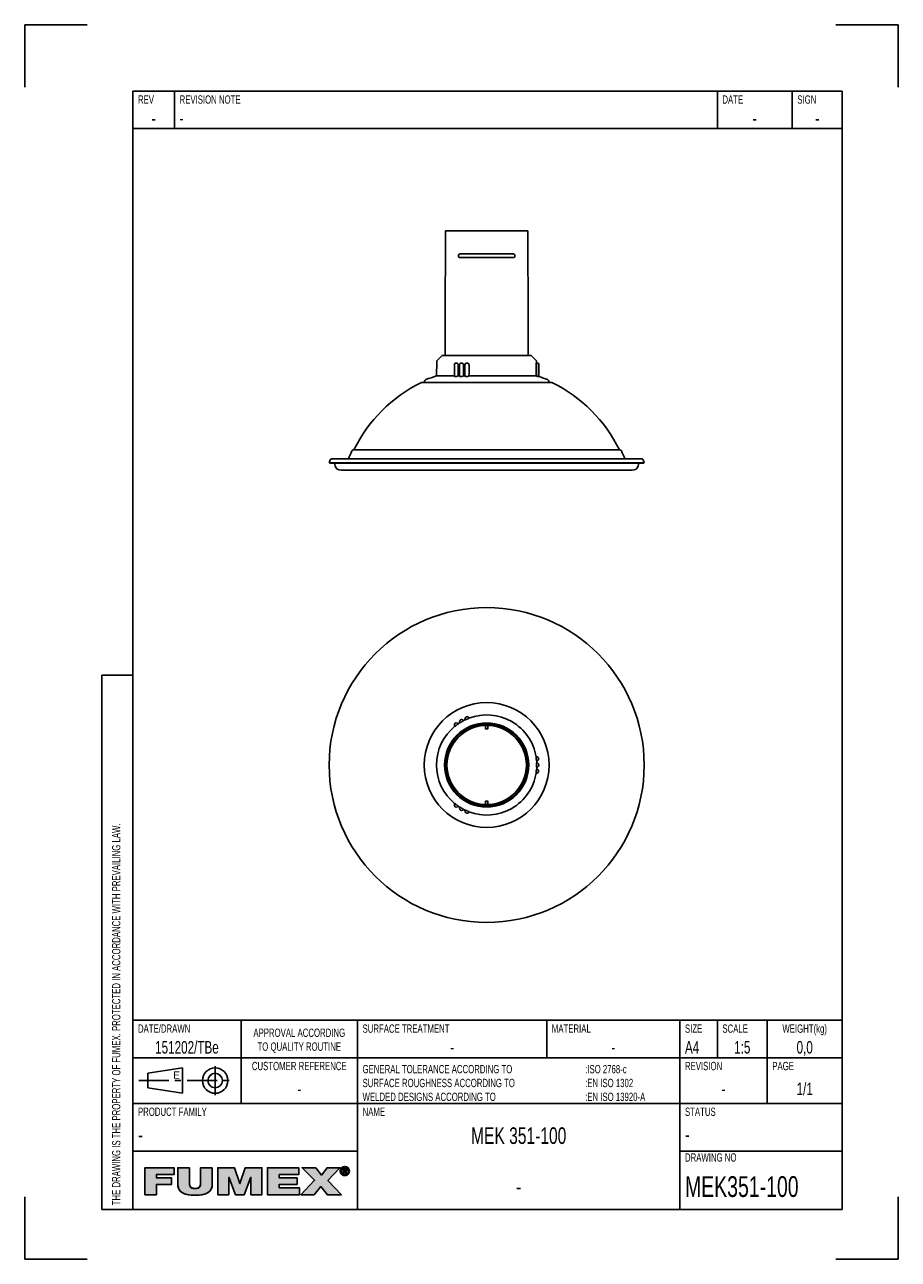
# Model space of a CAD drawing. Extents: x 0 to 210, y 0 to 297.
import ezdxf

# ---------------------------------------------------------------- set-up
doc = ezdxf.new("R2010")
doc.units = 0
doc.header["$LTSCALE"] = 19.36
doc.linetypes.add('CENTER', pattern=[0.6, 0.375, -0.075, 0.075, -0.075])
doc.layers.get('0').update_dxf_attribs({"linetype": 'CONTINUOUS'})
for name, color, linetype in [('101196_DXF_CONTINUOUS_LINE', 7, 'CONTINUOUS'), ('105-878_DXF_CONTINUOUS_LIN', 7, 'CONTINUOUS'), ('116476_DXF_CONTINUOUS_LINE', 7, 'CONTINUOUS'), ('117031_DXF_CONTINUOUS_LINE', 7, 'CONTINUOUS'), ('117041_DXF_CONTINUOUS_LINE', 7, 'CONTINUOUS'), ('MEK351-100_DXF_CONTINUOUS_', 7, 'CONTINUOUS'), ('MEK351-100_DXF_FORMAT', 7, 'CONTINUOUS')]:
    doc.layers.add(name, color=color, linetype=linetype)
doc.styles.add('TEXTSTYLE_2', font='txt', dxfattribs={"width": 0.7})
doc.styles.add('TEXTSTYLE_3', font='txt')

# ---------------------------------------------------------------- blocks, each defined once
blk = doc.blocks.new('SYMBOL_11_BL0', base_point=(53.46, 18.84))
at = {"layer": 'MEK351-100_DXF_FORMAT', "linetype": 'CONTINUOUS'}
for points in [[(31.68, 15.55), (28.88, 15.55), (28.88, 22.04), (35.91, 22.04), (35.91, 20.38), (31.68, 20.38), (31.68, 19.57), (35.31, 19.57), (35.31, 18.02), (31.68, 18.02)], [(45.09, 22.04), (45.09, 18.06), (45.05, 17.56), (44.94, 17.13), (44.76, 16.75), (44.51, 16.42), (44.19, 16.14), (43.78, 15.89), (43.27, 15.69), (42.64, 15.53), (41.87, 15.43), (40.95, 15.4), (40.03, 15.43), (39.26, 15.53), (38.63, 15.69), (38.12, 15.89), (37.71, 16.14), (37.38, 16.43), (37.13, 16.76), (36.95, 17.13), (36.84, 17.56), (36.8, 18.06), (36.8, 22.04), (39.6, 22.04), (39.6, 18.51), (39.62, 18.08), (39.67, 17.75), (39.78, 17.5), (39.95, 17.3), (40.19, 17.15), (40.52, 17.05), (40.97, 17.02), (41.4, 17.05), (41.72, 17.15), (41.96, 17.3), (42.12, 17.5), (42.22, 17.76), (42.28, 18.09), (42.29, 18.51), (42.29, 22.04)], [(49.07, 15.55), (46.42, 15.55), (46.42, 22.04), (50.41, 22.04), (51.7, 18.22), (51.73, 18.22), (53.03, 22.04), (57.01, 22.04), (57.01, 15.55), (54.37, 15.55), (54.37, 19.72), (54.34, 19.72), (52.76, 15.55), (50.67, 15.55), (49.09, 19.72), (49.07, 19.72)], [(66.03, 15.55), (58.36, 15.55), (58.36, 22.04), (65.89, 22.04), (65.89, 20.38), (61.17, 20.38), (61.17, 19.57), (65.46, 19.57), (65.46, 18.02), (61.17, 18.02), (61.17, 17.22), (66.03, 17.22)], [(69.59, 15.55), (66.38, 15.55), (69.67, 19.01), (66.68, 22.04), (69.96, 22.04), (71.34, 20.28), (72.69, 22.04), (75.79, 22.04), (72.88, 18.99), (76.12, 15.55), (72.75, 15.55), (71.2, 17.49)], [(76.31, 21.83), (76.23, 21.72), (76.16, 21.61), (76.12, 21.49), (76.09, 21.35), (76.08, 21.21), (75.87, 21.05), (75.86, 21.21), (75.87, 21.38), (75.91, 21.53), (75.97, 21.68), (76.05, 21.82), (76.36, 21.87)], [(76.09, 21.07), (76.12, 20.94), (76.16, 20.81), (76.23, 20.7), (76.31, 20.6), (76.15, 20.48), (76.05, 20.61), (75.97, 20.74), (75.91, 20.89), (75.87, 21.05), (76.08, 21.21)], [(76.46, 21.96), (76.36, 21.87), (76.05, 21.82), (76.15, 21.94), (76.57, 22.02)], [(76.69, 22.07), (76.57, 22.02), (76.15, 21.94), (76.27, 22.05), (76.82, 22.1)], [(76.95, 22.11), (76.82, 22.1), (76.27, 22.05), (76.33, 22.1), (77.43, 22.18), (77.57, 22.1), (77.64, 22.05), (77.76, 21.94), (77.85, 21.82), (77.93, 21.68), (77.99, 21.53), (78.03, 21.38), (78.04, 21.21), (78.03, 21.05), (77.99, 20.89), (77.93, 20.74), (77.86, 20.61), (77.76, 20.48), (77.64, 20.37), (77.57, 20.32), (77.43, 20.24), (77.28, 20.18), (77.12, 20.15), (76.79, 20.15), (76.63, 20.18), (76.48, 20.24), (76.4, 20.28), (76.95, 20.32), (77.09, 20.33), (77.22, 20.35), (77.34, 20.4), (77.45, 20.47), (77.55, 20.55), (77.59, 20.6), (77.67, 20.7), (77.74, 20.81), (77.78, 20.94), (77.81, 21.07), (77.82, 21.21), (77.81, 21.35), (77.78, 21.49), (77.74, 21.61), (77.67, 21.72), (77.59, 21.83), (77.55, 21.87), (77.45, 21.95), (77.34, 22.02), (77.21, 22.07), (77.09, 22.1)], [(76.95, 22.29), (77.12, 22.27), (77.28, 22.24), (77.43, 22.18), (76.33, 22.1), (76.48, 22.18), (76.63, 22.24), (76.79, 22.27)], [(76.73, 21.67), (76.54, 20.59), (76.54, 21.83), (77.01, 21.83), (77.01, 21.83), (77.12, 21.83), (77.2, 21.81), (77.27, 21.79), (77.33, 21.76), (77.37, 21.72), (77.39, 21.7), (77.4, 21.67), (77.43, 21.62), (77.44, 21.56), (77.45, 21.48), (77.44, 21.4), (77.43, 21.34), (77.4, 21.29), (77.08, 21.3), (77.12, 21.3), (77.15, 21.31), (77.18, 21.33), (77.2, 21.34), (77.22, 21.36), (77.23, 21.39), (77.24, 21.42), (77.25, 21.45), (77.25, 21.49), (77.25, 21.52), (77.24, 21.55), (77.23, 21.58), (77.22, 21.6), (77.2, 21.62), (77.17, 21.63), (77.14, 21.65), (77.11, 21.66), (77.07, 21.67), (77.02, 21.67), (76.98, 21.67), (76.85, 21.67)], [(76.95, 21.29), (76.97, 21.29), (77.03, 21.29), (77.08, 21.3), (77.4, 21.29), (76.73, 21.13), (76.73, 20.59), (76.54, 20.59), (76.73, 21.67), (76.73, 21.48), (76.73, 21.29), (76.84, 21.29)], [(77.13, 21.14), (77.48, 20.59), (77.27, 20.59), (76.94, 21.13), (76.73, 21.13), (77.4, 21.29), (77.36, 21.24), (77.32, 21.2), (77.26, 21.17), (77.2, 21.15)], [(76.35, 20.55), (76.46, 20.47), (76.26, 20.37), (76.15, 20.48), (76.31, 20.6)], [(76.57, 20.4), (76.69, 20.35), (76.4, 20.28), (76.26, 20.37), (76.46, 20.47)]]:
    blk.add_hatch(color=7, dxfattribs=at).paths.add_polyline_path(points)
at = {"layer": 'MEK351-100_DXF_FORMAT', "color": 7, "linetype": 'CONTINUOUS'}
for p, q in [((35.91, 22.04), (28.88, 22.04)), ((28.88, 22.04), (28.88, 15.55)), ((35.91, 22.04), (28.88, 22.04)), ((28.88, 22.04), (28.88, 15.55)), ((35.91, 20.38), (35.91, 22.04)), ((35.91, 20.38), (35.91, 22.04)), ((50.41, 22.04), (46.42, 22.04)), ((46.42, 22.04), (46.42, 15.55)), ((50.41, 22.04), (46.42, 22.04)), ((46.42, 22.04), (46.42, 15.55)), ((51.7, 18.22), (50.41, 22.04)), ((51.7, 18.22), (50.41, 22.04)), ((53.03, 22.04), (51.73, 18.22)), ((53.03, 22.04), (51.73, 18.22)), ((57.01, 22.04), (53.03, 22.04)), ((57.01, 22.04), (53.03, 22.04)), ((57.01, 15.55), (57.01, 22.04)), ((57.01, 15.55), (57.01, 22.04)), ((65.89, 22.04), (58.36, 22.04)), ((58.36, 22.04), (58.36, 15.55)), ((65.89, 22.04), (58.36, 22.04)), ((58.36, 22.04), (58.36, 15.55)), ((65.89, 20.38), (65.89, 22.04)), ((65.89, 20.38), (65.89, 22.04)), ((69.96, 22.04), (66.68, 22.04)), ((66.68, 22.04), (69.67, 19.01)), ((69.96, 22.04), (66.68, 22.04)), ((66.68, 22.04), (69.67, 19.01)), ((71.34, 20.28), (69.96, 22.04)), ((71.34, 20.28), (69.96, 22.04)), ((72.69, 22.04), (71.34, 20.28)), ((72.69, 22.04), (71.34, 20.28)), ((75.79, 22.04), (72.69, 22.04)), ((75.79, 22.04), (72.69, 22.04)), ((72.88, 18.99), (75.79, 22.04)), ((72.88, 18.99), (75.79, 22.04)), ((31.68, 19.57), (31.68, 20.38)), ((31.68, 20.38), (35.91, 20.38)), ((31.68, 19.57), (31.68, 20.38)), ((31.68, 20.38), (35.91, 20.38)), ((35.31, 19.57), (31.68, 19.57)), ((35.31, 19.57), (31.68, 19.57)), ((31.68, 15.55), (31.68, 18.02)), ((31.68, 18.02), (35.31, 18.02)), ((31.68, 15.55), (31.68, 18.02)), ((31.68, 18.02), (35.31, 18.02)), ((35.31, 18.02), (35.31, 19.57)), ((35.31, 18.02), (35.31, 19.57)), ((49.07, 15.55), (49.07, 19.72)), ((49.07, 19.72), (49.09, 19.72)), ((49.07, 15.55), (49.07, 19.72)), ((49.07, 19.72), (49.09, 19.72)), ((49.09, 19.72), (50.67, 15.55)), ((49.09, 19.72), (50.67, 15.55)), ((51.73, 18.22), (51.7, 18.22)), ((51.73, 18.22), (51.7, 18.22)), ((52.76, 15.55), (54.34, 19.72)), ((52.76, 15.55), (54.34, 19.72)), ((54.34, 19.72), (54.37, 19.72)), ((54.34, 19.72), (54.37, 19.72)), ((54.37, 19.72), (54.37, 15.55)), ((54.37, 19.72), (54.37, 15.55)), ((61.17, 19.57), (61.17, 20.38)), ((61.17, 20.38), (65.89, 20.38)), ((61.17, 19.57), (61.17, 20.38)), ((61.17, 20.38), (65.89, 20.38)), ((65.46, 19.57), (61.17, 19.57)), ((65.46, 19.57), (61.17, 19.57)), ((61.17, 17.22), (61.17, 18.02)), ((61.17, 18.02), (65.46, 18.02)), ((61.17, 17.22), (61.17, 18.02)), ((61.17, 18.02), (65.46, 18.02)), ((65.46, 18.02), (65.46, 19.57)), ((65.46, 18.02), (65.46, 19.57)), ((69.67, 19.01), (66.38, 15.55)), ((69.67, 19.01), (66.38, 15.55)), ((76.12, 15.55), (72.88, 18.99)), ((76.12, 15.55), (72.88, 18.99)), ((28.88, 15.55), (31.68, 15.55)), ((28.88, 15.55), (31.68, 15.55)), ((46.42, 15.55), (49.07, 15.55)), ((46.42, 15.55), (49.07, 15.55)), ((50.67, 15.55), (52.76, 15.55)), ((50.67, 15.55), (52.76, 15.55)), ((54.37, 15.55), (57.01, 15.55)), ((54.37, 15.55), (57.01, 15.55)), ((58.36, 15.55), (66.03, 15.55)), ((58.36, 15.55), (66.03, 15.55)), ((66.03, 17.22), (61.17, 17.22)), ((66.03, 17.22), (61.17, 17.22)), ((66.03, 15.55), (66.03, 17.22)), ((66.03, 15.55), (66.03, 17.22)), ((66.38, 15.55), (69.59, 15.55)), ((66.38, 15.55), (69.59, 15.55)), ((69.59, 15.55), (71.2, 17.49)), ((69.59, 15.55), (71.2, 17.49)), ((71.2, 17.49), (72.75, 15.55)), ((71.2, 17.49), (72.75, 15.55)), ((72.75, 15.55), (76.12, 15.55)), ((72.75, 15.55), (76.12, 15.55))]:
    blk.add_line(p, q, dxfattribs=at)
for points in [[(31.68, 15.55), (28.88, 15.55), (28.88, 22.04), (35.91, 22.04), (35.91, 20.38), (31.68, 20.38), (31.68, 19.57), (35.31, 19.57), (35.31, 18.02), (31.68, 18.02), (31.68, 15.55)], [(45.09, 22.04), (45.09, 18.06), (45.05, 17.56), (44.94, 17.13), (44.76, 16.75), (44.51, 16.42), (44.19, 16.14), (43.78, 15.89), (43.27, 15.69), (42.64, 15.53), (41.87, 15.43), (40.95, 15.4), (40.03, 15.43), (39.26, 15.53), (38.63, 15.69), (38.12, 15.89), (37.71, 16.14), (37.38, 16.43), (37.13, 16.76), (36.95, 17.13), (36.84, 17.56), (36.8, 18.06), (36.8, 22.04), (39.6, 22.04), (39.6, 18.51), (39.62, 18.08), (39.67, 17.75), (39.78, 17.5), (39.95, 17.3), (40.19, 17.15), (40.52, 17.05), (40.97, 17.02), (41.4, 17.05), (41.72, 17.15), (41.96, 17.3), (42.12, 17.5), (42.22, 17.76), (42.28, 18.09), (42.29, 18.51), (42.29, 22.04), (45.09, 22.04)], [(49.07, 15.55), (46.42, 15.55), (46.42, 22.04), (50.41, 22.04), (51.7, 18.22), (51.73, 18.22), (53.03, 22.04), (57.01, 22.04), (57.01, 15.55), (54.37, 15.55), (54.37, 19.72), (54.34, 19.72), (52.76, 15.55), (50.67, 15.55), (49.09, 19.72), (49.07, 19.72), (49.07, 15.55)], [(66.03, 15.55), (58.36, 15.55), (58.36, 22.04), (65.89, 22.04), (65.89, 20.38), (61.17, 20.38), (61.17, 19.57), (65.46, 19.57), (65.46, 18.02), (61.17, 18.02), (61.17, 17.22), (66.03, 17.22), (66.03, 15.55)], [(69.59, 15.55), (66.38, 15.55), (69.67, 19.01), (66.68, 22.04), (69.96, 22.04), (71.34, 20.28), (72.69, 22.04), (75.79, 22.04), (72.88, 18.99), (76.12, 15.55), (72.75, 15.55), (71.2, 17.49), (69.59, 15.55)], [(76.31, 21.83), (76.23, 21.72), (76.16, 21.61), (76.12, 21.49), (76.09, 21.35), (76.08, 21.21), (75.87, 21.05), (75.86, 21.21), (75.87, 21.38), (75.91, 21.53), (75.97, 21.68), (76.05, 21.82), (76.36, 21.87), (76.31, 21.83)], [(76.09, 21.07), (76.12, 20.94), (76.16, 20.81), (76.23, 20.7), (76.31, 20.6), (76.15, 20.48), (76.05, 20.61), (75.97, 20.74), (75.91, 20.89), (75.87, 21.05), (76.08, 21.21), (76.09, 21.07)], [(76.46, 21.96), (76.36, 21.87), (76.05, 21.82), (76.15, 21.94), (76.57, 22.02), (76.46, 21.96)], [(76.69, 22.07), (76.57, 22.02), (76.15, 21.94), (76.27, 22.05), (76.82, 22.1), (76.69, 22.07)], [(76.95, 22.11), (76.82, 22.1), (76.27, 22.05), (76.33, 22.1), (77.43, 22.18), (77.57, 22.1), (77.64, 22.05), (77.76, 21.94), (77.85, 21.82), (77.93, 21.68), (77.99, 21.53), (78.03, 21.38), (78.04, 21.21), (78.03, 21.05), (77.99, 20.89), (77.93, 20.74), (77.86, 20.61), (77.76, 20.48), (77.64, 20.37), (77.57, 20.32), (77.43, 20.24), (77.28, 20.18), (77.12, 20.15), (76.79, 20.15), (76.63, 20.18), (76.48, 20.24), (76.4, 20.28), (76.95, 20.32), (77.09, 20.33), (77.22, 20.35), (77.34, 20.4), (77.45, 20.47), (77.55, 20.55), (77.59, 20.6), (77.67, 20.7), (77.74, 20.81), (77.78, 20.94), (77.81, 21.07), (77.82, 21.21), (77.81, 21.35), (77.78, 21.49), (77.74, 21.61), (77.67, 21.72), (77.59, 21.83), (77.55, 21.87), (77.45, 21.95), (77.34, 22.02), (77.21, 22.07), (77.09, 22.1), (76.95, 22.11)], [(76.95, 22.29), (77.12, 22.27), (77.28, 22.24), (77.43, 22.18), (76.33, 22.1), (76.48, 22.18), (76.63, 22.24), (76.79, 22.27), (76.95, 22.29)], [(76.73, 21.67), (76.54, 20.59), (76.54, 21.83), (77.01, 21.83), (77.01, 21.83), (77.12, 21.83), (77.2, 21.81), (77.27, 21.79), (77.33, 21.76), (77.37, 21.72), (77.39, 21.7), (77.4, 21.67), (77.43, 21.62), (77.44, 21.56), (77.45, 21.48), (77.44, 21.4), (77.43, 21.34), (77.4, 21.29), (77.08, 21.3), (77.12, 21.3), (77.15, 21.31), (77.18, 21.33), (77.2, 21.34), (77.22, 21.36), (77.23, 21.39), (77.24, 21.42), (77.25, 21.45), (77.25, 21.49), (77.25, 21.52), (77.24, 21.55), (77.23, 21.58), (77.22, 21.6), (77.2, 21.62), (77.17, 21.63), (77.14, 21.65), (77.11, 21.66), (77.07, 21.67), (77.02, 21.67), (76.98, 21.67), (76.85, 21.67), (76.73, 21.67)], [(76.95, 21.29), (76.97, 21.29), (77.03, 21.29), (77.08, 21.3), (77.4, 21.29), (76.73, 21.13), (76.73, 20.59), (76.54, 20.59), (76.73, 21.67), (76.73, 21.48), (76.73, 21.29), (76.84, 21.29), (76.95, 21.29)], [(77.13, 21.14), (77.48, 20.59), (77.27, 20.59), (76.94, 21.13), (76.73, 21.13), (77.4, 21.29), (77.36, 21.24), (77.32, 21.2), (77.26, 21.17), (77.2, 21.15), (77.13, 21.14)], [(76.35, 20.55), (76.46, 20.47), (76.26, 20.37), (76.15, 20.48), (76.31, 20.6), (76.35, 20.55)], [(76.57, 20.4), (76.69, 20.35), (76.4, 20.28), (76.26, 20.37), (76.46, 20.47), (76.57, 20.4)]]:
    blk.add_lwpolyline(points, dxfattribs=at)
for points, knots in [([(45.09, 22.04), (45.09, 22.04), (42.29, 22.04), (42.29, 22.04), (42.29, 22.04), (42.29, 18.51), (42.29, 18.51), (42.29, 17.84), (42.29, 17.02), (40.97, 17.02), (39.6, 17.02), (39.6, 17.84), (39.6, 18.51), (39.6, 18.51), (39.6, 22.04), (39.6, 22.04), (39.6, 22.04), (36.8, 22.04), (36.8, 22.04), (36.8, 22.04), (36.8, 18.06), (36.8, 18.06), (36.8, 16.26), (38.18, 15.4), (40.95, 15.4), (43.73, 15.4), (45.09, 16.26), (45.09, 18.06), (45.09, 18.06), (45.09, 22.04), (45.09, 22.04)], [0, 0, 0, 0, 1, 1, 1, 2, 2, 2, 3, 3, 3, 4, 4, 4, 5, 5, 5, 6, 6, 6, 7, 7, 7, 8, 8, 8, 9, 9, 9, 10, 10, 10, 10]), ([(45.09, 22.04), (45.09, 22.04), (42.29, 22.04), (42.29, 22.04), (42.29, 22.04), (42.29, 18.51), (42.29, 18.51), (42.29, 17.84), (42.29, 17.02), (40.97, 17.02), (39.6, 17.02), (39.6, 17.84), (39.6, 18.51), (39.6, 18.51), (39.6, 22.04), (39.6, 22.04), (39.6, 22.04), (36.8, 22.04), (36.8, 22.04), (36.8, 22.04), (36.8, 18.06), (36.8, 18.06), (36.8, 16.26), (38.18, 15.4), (40.95, 15.4), (43.73, 15.4), (45.09, 16.26), (45.09, 18.06), (45.09, 18.06), (45.09, 22.04), (45.09, 22.04)], [0, 0, 0, 0, 1, 1, 1, 2, 2, 2, 3, 3, 3, 4, 4, 4, 5, 5, 5, 6, 6, 6, 7, 7, 7, 8, 8, 8, 9, 9, 9, 10, 10, 10, 10]), ([(76.95, 20.14), (77.54, 20.14), (78.04, 20.59), (78.04, 21.21), (78.04, 21.83), (77.54, 22.29), (76.95, 22.29), (76.36, 22.29), (75.86, 21.83), (75.86, 21.21), (75.86, 20.59), (76.36, 20.14), (76.95, 20.14)], [0, 0, 0, 0, 1, 1, 1, 2, 2, 2, 3, 3, 3, 4, 4, 4, 4]), ([(76.95, 20.14), (77.54, 20.14), (78.04, 20.59), (78.04, 21.21), (78.04, 21.83), (77.54, 22.29), (76.95, 22.29), (76.36, 22.29), (75.86, 21.83), (75.86, 21.21), (75.86, 20.59), (76.36, 20.14), (76.95, 20.14)], [0, 0, 0, 0, 1, 1, 1, 2, 2, 2, 3, 3, 3, 4, 4, 4, 4]), ([(76.08, 21.21), (76.08, 21.72), (76.46, 22.11), (76.95, 22.11), (77.44, 22.11), (77.82, 21.72), (77.82, 21.21), (77.82, 20.7), (77.44, 20.32), (76.95, 20.32), (76.46, 20.32), (76.08, 20.7), (76.08, 21.21)], [0, 0, 0, 0, 1, 1, 1, 2, 2, 2, 3, 3, 3, 4, 4, 4, 4]), ([(76.08, 21.21), (76.08, 21.72), (76.46, 22.11), (76.95, 22.11), (77.44, 22.11), (77.82, 21.72), (77.82, 21.21), (77.82, 20.7), (77.44, 20.32), (76.95, 20.32), (76.46, 20.32), (76.08, 20.7), (76.08, 21.21)], [0, 0, 0, 0, 1, 1, 1, 2, 2, 2, 3, 3, 3, 4, 4, 4, 4]), ([(76.73, 21.13), (76.73, 21.13), (76.94, 21.13), (76.94, 21.13), (76.94, 21.13), (77.27, 20.59), (77.27, 20.59), (77.27, 20.59), (77.48, 20.59), (77.48, 20.59), (77.48, 20.59), (77.13, 21.14), (77.13, 21.14), (77.31, 21.16), (77.45, 21.26), (77.45, 21.48), (77.45, 21.72), (77.3, 21.83), (77.01, 21.83), (77.01, 21.83), (76.54, 21.83), (76.54, 21.83), (76.54, 21.83), (76.54, 20.59), (76.54, 20.59), (76.54, 20.59), (76.73, 20.59), (76.73, 20.59), (76.73, 20.59), (76.73, 21.13), (76.73, 21.13)], [0, 0, 0, 0, 1, 1, 1, 2, 2, 2, 3, 3, 3, 4, 4, 4, 5, 5, 5, 6, 6, 6, 7, 7, 7, 8, 8, 8, 9, 9, 9, 10, 10, 10, 10]), ([(76.73, 21.13), (76.73, 21.13), (76.94, 21.13), (76.94, 21.13), (76.94, 21.13), (77.27, 20.59), (77.27, 20.59), (77.27, 20.59), (77.48, 20.59), (77.48, 20.59), (77.48, 20.59), (77.13, 21.14), (77.13, 21.14), (77.31, 21.16), (77.45, 21.26), (77.45, 21.48), (77.45, 21.72), (77.3, 21.83), (77.01, 21.83), (77.01, 21.83), (76.54, 21.83), (76.54, 21.83), (76.54, 21.83), (76.54, 20.59), (76.54, 20.59), (76.54, 20.59), (76.73, 20.59), (76.73, 20.59), (76.73, 20.59), (76.73, 21.13), (76.73, 21.13)], [0, 0, 0, 0, 1, 1, 1, 2, 2, 2, 3, 3, 3, 4, 4, 4, 5, 5, 5, 6, 6, 6, 7, 7, 7, 8, 8, 8, 9, 9, 9, 10, 10, 10, 10]), ([(76.73, 21.29), (76.73, 21.29), (76.73, 21.67), (76.73, 21.67), (76.73, 21.67), (76.98, 21.67), (76.98, 21.67), (77.11, 21.67), (77.25, 21.64), (77.25, 21.49), (77.25, 21.3), (77.11, 21.29), (76.95, 21.29), (76.95, 21.29), (76.73, 21.29), (76.73, 21.29)], [0, 0, 0, 0, 1, 1, 1, 2, 2, 2, 3, 3, 3, 4, 4, 4, 5, 5, 5, 5]), ([(76.73, 21.29), (76.73, 21.29), (76.73, 21.67), (76.73, 21.67), (76.73, 21.67), (76.98, 21.67), (76.98, 21.67), (77.11, 21.67), (77.25, 21.64), (77.25, 21.49), (77.25, 21.3), (77.11, 21.29), (76.95, 21.29), (76.95, 21.29), (76.73, 21.29), (76.73, 21.29)], [0, 0, 0, 0, 1, 1, 1, 2, 2, 2, 3, 3, 3, 4, 4, 4, 5, 5, 5, 5])]:
    blk.add_open_spline(points, degree=3, knots=knots, dxfattribs=at)
for points in [[(76.95, 20.32), (76.4, 20.28), (76.82, 20.33), (76.69, 20.35)], [(76.95, 20.14), (76.79, 20.15), (77.12, 20.15)]]:
    blk.add_solid(points, dxfattribs=at)
blk = doc.blocks.new('SYMBOL_0_BL1', base_point=(39, 43))
at = {"layer": 'MEK351-100_DXF_CONTINUOUS_', "color": 7, "linetype": 'CONTINUOUS'}
for p, q in [((29.59375, 44.75), (37.90625, 46.0625)), ((29.59375, 41.25), (29.59375, 44.75)), ((37.90625, 46.0625), (37.90625, 39.9375)), ((37.90625, 39.9375), (29.59375, 41.25))]:
    blk.add_line(p, q, dxfattribs=at)
at = {"layer": 'MEK351-100_DXF_CONTINUOUS_', "color": 7, "linetype": 'CENTER'}
for p, q in [((45.78125, 46.5), (45.78125, 39.5)), ((27.40625, 43), (50.59375, 43))]:
    blk.add_line(p, q, dxfattribs=at)
at = {"layer": 'MEK351-100_DXF_CONTINUOUS_', "color": 7, "linetype": 'CONTINUOUS'}
for radius in [3.0625, 1.75]:
    blk.add_circle((45.78125, 43), radius, dxfattribs=at)

msp = doc.modelspace()

# ---------------------------------------------------------------- linework, layer by layer
at = {"layer": '101196_DXF_CONTINUOUS_LINE', "color": 7, "linetype": 'CONTINUOUS'}
for p, q in [((110.73, 128.91), (110.73, 128.96)), ((110.73, 127.71), (110.73, 128.45)), ((111.37, 128.91), (111.37, 128.96)), ((111.37, 127.71), (111.37, 128.45)), ((111.27, 127.61), (110.83, 127.61)), ((110.73, 110.11), (110.73, 109.38)), ((110.83, 110.21), (111.27, 110.21)), ((111.37, 110.11), (111.37, 109.38)), ((110.73, 108.92), (110.73, 108.87)), ((111.37, 108.92), (111.37, 108.87))]:
    msp.add_line(p, q, dxfattribs=at)
for centre, start, end in [((110.83, 127.71), 180, 270), ((111.27, 127.71), 270, 360), ((110.83, 110.11), 90, 180), ((111.27, 110.11), 0, 90)]:
    msp.add_arc(centre, 0.1, start, end, dxfattribs=at)
at = {"layer": '105-878_DXF_CONTINUOUS_LIN', "color": 7, "linetype": 'CONTINUOUS'}
for p, q in [((101.15, 236.64), (101.15, 247.41)), ((120.95, 247.41), (101.15, 247.41)), ((120.95, 236.64), (120.95, 247.41)), ((117.4, 241.86), (104.7, 241.86)), ((117.4, 240.96), (104.7, 240.96)), ((101.05, 217.41), (101.05, 235.35)), ((121.05, 217.41), (121.05, 235.35))]:
    msp.add_line(p, q, dxfattribs=at)
for radius in [10, 9.9, 9.54]:
    msp.add_circle((111.05, 118.91), radius, dxfattribs=at)
for centre, radius, start, end in [((104.7, 241.41), 0.45, 90, 270), ((117.4, 241.41), 0.45, 270, 90), ((109.05, 235.35), 8, 171.1503, 180), ((100.75, 236.64), 0.4, 351.1503, 360), ((121.35, 236.64), 0.4, 180, 188.8497), ((113.05, 235.35), 8, 360, 8.8497)]:
    msp.add_arc(centre, radius, start, end, dxfattribs=at)
at = {"layer": '116476_DXF_CONTINUOUS_LINE', "color": 7, "linetype": 'CONTINUOUS'}
for p, q in [((95.4, 210.91), (126.7, 210.91)), ((143.1, 194.69), (79.01, 194.69)), ((73.2, 191.59), (73.34, 192.1)), ((73.2, 191.59), (73.47, 191.51)), ((148.91, 191.59), (73.2, 191.59)), ((148.64, 191.51), (73.47, 191.51)), ((73.96, 192.59), (148.14, 192.59)), ((74.46, 191.51), (74.62, 190.9)), ((147.65, 191.51), (147.48, 190.9)), ((148.91, 191.59), (148.64, 191.51)), ((148.91, 191.59), (148.77, 192.1)), ((76.05, 189.81), (146.05, 189.81))]:
    msp.add_line(p, q, dxfattribs=at)
msp.add_circle((111.05, 118.91), 37.86, dxfattribs=at)
for centre, radius, start, end in [((111.05, 178.98), 35.6, 116.3775, 153.7228), ((95.4, 210.53), 0.38, 90, 116.3775), ((126.7, 210.53), 0.38, 63.6225, 90), ((111.05, 178.98), 35.6, 26.2772, 63.6225), ((111.05, 178.98), 35.9, 154.4408, 157.7301), ((79.01, 194.31), 0.38, 90, 154.4408), ((79.04, 194.79), 0.1, 270, 333.7228), ((143.06, 194.79), 0.1, 206.2772, 270), ((143.1, 194.31), 0.38, 25.5592, 90), ((111.05, 178.98), 35.9, 22.2699, 25.5592), ((73.96, 191.94), 0.65, 90, 165), ((76.05, 191.29), 1.48, 195, 270), ((146.05, 191.29), 1.48, 270, 345), ((148.14, 191.94), 0.65, 15, 90)]:
    msp.add_arc(centre, radius, start, end, dxfattribs=at)
at = {"layer": '117031_DXF_CONTINUOUS_LINE', "color": 7, "linetype": 'CONTINUOUS'}
for p, q in [((99.17, 216.24), (100.3, 217.38)), ((100.37, 217.41), (121.73, 217.41)), ((122.94, 216.24), (121.8, 217.38)), ((98.99, 212.51), (99.05, 215.97)), ((103.29, 212.41), (103.29, 215.13)), ((103.81, 215.61), (103.77, 215.61)), ((104.52, 212.43), (104.52, 215.13)), ((105.04, 215.61), (105, 215.61)), ((105.84, 212.45), (105.84, 215.13)), ((106.36, 215.61), (106.32, 215.61)), ((122.91, 215.13), (122.95, 212.51)), ((122.97, 215.61), (123.01, 215.61)), ((123.05, 215.61), (123.01, 215.61)), ((123.06, 215.61), (123.06, 215.97)), ((123.06, 215.61), (123.1, 215.61)), ((123.14, 215.61), (123.1, 215.61)), ((123.53, 212.35), (123.53, 215.13)), ((123.62, 212.35), (123.62, 215.13)), ((96.06, 210.91), (96.06, 211.07)), ((98.99, 212.51), (103.29, 212.51)), ((104.2, 212.51), (104.52, 212.51)), ((105.46, 212.51), (105.84, 212.51)), ((106.8, 212.51), (122.95, 212.51)), ((123.53, 212.38), (123.55, 212.37)), ((123.55, 212.37), (123.62, 212.35)), ((126.05, 210.91), (126.04, 211.07))]:
    msp.add_line(p, q, dxfattribs=at)
for radius in [15, 10.1]:
    msp.add_circle((111.05, 118.91), radius, dxfattribs=at)
for centre, radius, start, end in [((100.37, 217.31), 0.1, 90, 135), ((121.73, 217.31), 0.1, 45, 90), ((99.45, 215.96), 0.4, 135, 179), ((103.77, 215.13), 0.48, 90, 180), ((103.81, 215.13), 0.48, 81.6227, 90), ((105, 215.13), 0.48, 90, 180), ((105.04, 215.13), 0.48, 79.3827, 90), ((106.32, 215.13), 0.48, 90, 180), ((106.36, 215.13), 0.48, 75.6128, 90), ((122.66, 215.96), 0.4, 1, 45), ((123.05, 215.13), 0.48, 0, 90), ((123.04, 215.61), 0.0181, 0.5076, 0.9791), ((123.14, 215.13), 0.48, 0, 90), ((96.66, 211.05), 0.6, 111.2089, 178), ((113.81, 166.86), 48, 107.9836, 111.2089), ((108.3, 166.86), 48, 68.7911, 71.3878), ((125.44, 211.05), 0.6, 2, 68.7911), ((111.05, 118.91), 12.06, 9.3744, 110.6256), ((111.05, 118.91), 12.06, 129.3744, 230.6256), ((103.79, 128.55), 0.5, 30.5811, 223.4178), ((111.05, 118.91), 12.06, 122.375, 124.6244), ((105.02, 129.36), 0.5, 23.5817, 216.4183), ((111.05, 118.91), 12.06, 115.3756, 117.625), ((106.34, 130.02), 0.5, 16.5822, 209.4189), ((123.03, 120.38), 0.5, 270.5811, 103.4178), ((123.12, 118.91), 0.5, 263.5817, 96.4183), ((111.05, 118.91), 12.06, 2.375, 4.6244), ((111.05, 118.91), 12.06, 249.3744, 350.6256), ((123.03, 117.44), 0.5, 256.5822, 89.4189), ((111.05, 118.91), 12.06, 355.3756, 357.625), ((103.79, 109.28), 0.5, 136.5822, 329.4189), ((111.05, 118.91), 12.06, 235.3756, 237.625), ((105.02, 108.47), 0.5, 143.5817, 336.4183), ((111.05, 118.91), 12.06, 242.375, 244.6244), ((106.34, 107.81), 0.5, 150.5811, 343.4178)]:
    msp.add_arc(centre, radius, start, end, dxfattribs=at)
for points, knots in [([(104.22, 215.13), (104.22, 215.24), (104.18, 215.41), (104.02, 215.56), (103.93, 215.59), (103.88, 215.6)], [0, 0, 0, 0, 0.529668, 0.773364, 1, 1, 1, 1]), ([(105.48, 215.13), (105.48, 215.24), (105.43, 215.4), (105.27, 215.55), (105.18, 215.59), (105.13, 215.6)], [0, 0, 0, 0, 0.517122, 0.763978, 1, 1, 1, 1]), ([(106.82, 215.13), (106.82, 215.23), (106.76, 215.44), (106.57, 215.57), (106.48, 215.59)], [0, 0, 0, 0, 0.511575, 1, 1, 1, 1]), ([(122.96, 215.6), (122.96, 215.6), (122.95, 215.58), (122.93, 215.53), (122.92, 215.43), (122.91, 215.29), (122.91, 215.18), (122.91, 215.13)], [0, 0, 0, 0, 0.041799, 0.112009, 0.334663, 0.643882, 1, 1, 1, 1]), ([(104.2, 212.51), (104.16, 212.49), (104.08, 212.46), (103.95, 212.42), (103.8, 212.38), (103.65, 212.36), (103.51, 212.35), (103.41, 212.35), (103.35, 212.36), (103.31, 212.38), (103.29, 212.4), (103.29, 212.41)], [0, 0, 0, 0, 0.123447, 0.273636, 0.439139, 0.605449, 0.756051, 0.875607, 0.920525, 0.955144, 1, 1, 1, 1]), ([(105.46, 212.51), (105.43, 212.49), (105.35, 212.46), (105.22, 212.41), (105.07, 212.38), (104.91, 212.35), (104.76, 212.35), (104.65, 212.35), (104.58, 212.37), (104.54, 212.39), (104.52, 212.41), (104.52, 212.43)], [0, 0, 0, 0, 0.111779, 0.255081, 0.418724, 0.587234, 0.74234, 0.866915, 0.914221, 0.951049, 1, 1, 1, 1]), ([(106.8, 212.51), (106.78, 212.49), (106.71, 212.45), (106.58, 212.41), (106.42, 212.37), (106.25, 212.35), (106.1, 212.35), (105.98, 212.36), (105.91, 212.38), (105.86, 212.4), (105.84, 212.43), (105.84, 212.45)], [0, 0, 0, 0, 0.0997, 0.235465, 0.396915, 0.567739, 0.727788, 0.857945, 0.907877, 0.947093, 1, 1, 1, 1]), ([(123.53, 212.35), (123.53, 212.35), (123.52, 212.35), (123.51, 212.35), (123.5, 212.35), (123.47, 212.36), (123.42, 212.37), (123.34, 212.39), (123.26, 212.42), (123.12, 212.46), (123.02, 212.49), (122.95, 212.51)], [0, 0, 0, 0, 0.005407, 0.020564, 0.045877, 0.081048, 0.17894, 0.308579, 0.463005, 0.634709, 1, 1, 1, 1]), ([(103.43, 128.2), (103.43, 128.2), (103.43, 128.21), (103.44, 128.21), (103.45, 128.22), (103.47, 128.23), (103.5, 128.26), (103.55, 128.29), (103.61, 128.34), (103.7, 128.41), (103.83, 128.51), (103.95, 128.6), (104.04, 128.67), (104.1, 128.71), (104.15, 128.75), (104.19, 128.77), (104.21, 128.79), (104.22, 128.79), (104.22, 128.8), (104.22, 128.8), (104.22, 128.8)], [0, 0, 0, 0, 0.00263, 0.010001, 0.022113, 0.038852, 0.085506, 0.148099, 0.224112, 0.310475, 0.499992, 0.689522, 0.775901, 0.851922, 0.91451, 0.961155, 0.977892, 0.990001, 0.997371, 1, 1, 1, 1]), ([(104.62, 129.06), (104.62, 129.06), (104.62, 129.07), (104.63, 129.07), (104.64, 129.07), (104.66, 129.09), (104.7, 129.11), (104.75, 129.14), (104.81, 129.18), (104.91, 129.24), (105.05, 129.31), (105.18, 129.39), (105.28, 129.45), (105.35, 129.48), (105.4, 129.51), (105.44, 129.54), (105.46, 129.55), (105.47, 129.55), (105.48, 129.56), (105.48, 129.56), (105.48, 129.56)], [0, 0, 0, 0, 0.00263, 0.010002, 0.022114, 0.038854, 0.08551, 0.148105, 0.22412, 0.310483, 0.499999, 0.689515, 0.775879, 0.851894, 0.91449, 0.961145, 0.977886, 0.989998, 0.99737, 1, 1, 1, 1]), ([(105.9, 129.77), (105.9, 129.77), (105.91, 129.77), (105.91, 129.78), (105.93, 129.78), (105.95, 129.79), (105.99, 129.81), (106.04, 129.83), (106.11, 129.86), (106.22, 129.91), (106.36, 129.97), (106.5, 130.03), (106.61, 130.07), (106.68, 130.1), (106.74, 130.12), (106.77, 130.14), (106.8, 130.15), (106.81, 130.16), (106.81, 130.16), (106.82, 130.16), (106.82, 130.16)], [0, 0, 0, 0, 0.00263, 0.010002, 0.022114, 0.038854, 0.08551, 0.148105, 0.22412, 0.310483, 0.499999, 0.689515, 0.775879, 0.851894, 0.91449, 0.961145, 0.977886, 0.989998, 0.99737, 1, 1, 1, 1]), ([(122.91, 120.87), (122.91, 120.87), (122.91, 120.87), (122.91, 120.86), (122.91, 120.85), (122.91, 120.82), (122.92, 120.78), (122.93, 120.72), (122.94, 120.65), (122.95, 120.53), (122.97, 120.38), (122.99, 120.22), (123, 120.11), (123.01, 120.03), (123.02, 119.97), (123.02, 119.93), (123.03, 119.91), (123.03, 119.89), (123.03, 119.89), (123.03, 119.88), (123.03, 119.88)], [0, 0, 0, 0, 0.00263, 0.010002, 0.022114, 0.038854, 0.08551, 0.148105, 0.22412, 0.310483, 0.499999, 0.689515, 0.775879, 0.851894, 0.91449, 0.961145, 0.977886, 0.989998, 0.99737, 1, 1, 1, 1]), ([(123.06, 119.41), (123.06, 119.41), (123.06, 119.41), (123.06, 119.4), (123.06, 119.39), (123.06, 119.36), (123.06, 119.32), (123.06, 119.26), (123.06, 119.18), (123.06, 119.07), (123.06, 118.98), (123.06, 118.91)], [0, 0, 0, 0, 0.005297, 0.019962, 0.044198, 0.077652, 0.170937, 0.296118, 0.448168, 0.62095, 1, 1, 1, 1]), ([(123.06, 118.42), (123.06, 118.42), (123.06, 118.42), (123.06, 118.43), (123.06, 118.44), (123.06, 118.47), (123.06, 118.51), (123.06, 118.57), (123.06, 118.64), (123.06, 118.76), (123.06, 118.85), (123.06, 118.91)], [0, 0, 0, 0, 0.005296, 0.019962, 0.044198, 0.077652, 0.170936, 0.296118, 0.448168, 0.62095, 1, 1, 1, 1]), ([(123.03, 117.94), (123.03, 117.94), (123.03, 117.94), (123.03, 117.93), (123.03, 117.92), (123.02, 117.9), (123.02, 117.85), (123.01, 117.79), (123, 117.72), (122.99, 117.6), (122.97, 117.45), (122.95, 117.3), (122.94, 117.18), (122.93, 117.11), (122.92, 117.05), (122.91, 117.01), (122.91, 116.98), (122.91, 116.97), (122.91, 116.96), (122.91, 116.96), (122.91, 116.96)], [0, 0, 0, 0, 0.00263, 0.010002, 0.022114, 0.038854, 0.08551, 0.148105, 0.22412, 0.310483, 0.499999, 0.689515, 0.775879, 0.851894, 0.91449, 0.961145, 0.977886, 0.989998, 0.99737, 1, 1, 1, 1]), ([(104.22, 109.03), (104.22, 109.03), (104.22, 109.03), (104.22, 109.03), (104.21, 109.04), (104.19, 109.06), (104.15, 109.08), (104.1, 109.12), (104.04, 109.16), (103.95, 109.23), (103.83, 109.32), (103.7, 109.42), (103.61, 109.49), (103.55, 109.53), (103.5, 109.57), (103.47, 109.6), (103.45, 109.61), (103.44, 109.62), (103.43, 109.62), (103.43, 109.62), (103.43, 109.62)], [0, 0, 0, 0, 0.002629, 0.009999, 0.022107, 0.038842, 0.085484, 0.148068, 0.224086, 0.310464, 0.499994, 0.689513, 0.775877, 0.851894, 0.91449, 0.961145, 0.977886, 0.989998, 0.99737, 1, 1, 1, 1]), ([(105.48, 108.27), (105.48, 108.27), (105.48, 108.27), (105.47, 108.27), (105.46, 108.28), (105.44, 108.29), (105.4, 108.31), (105.35, 108.34), (105.28, 108.38), (105.18, 108.44), (105.05, 108.51), (104.91, 108.59), (104.81, 108.65), (104.75, 108.69), (104.7, 108.72), (104.66, 108.74), (104.64, 108.75), (104.63, 108.76), (104.62, 108.76), (104.62, 108.76), (104.62, 108.76)], [0, 0, 0, 0, 0.00263, 0.010002, 0.022114, 0.038854, 0.08551, 0.148105, 0.22412, 0.310483, 0.499999, 0.689515, 0.775879, 0.851894, 0.91449, 0.961145, 0.977886, 0.989998, 0.99737, 1, 1, 1, 1]), ([(106.82, 107.67), (106.82, 107.67), (106.81, 107.67), (106.81, 107.67), (106.8, 107.68), (106.77, 107.69), (106.74, 107.7), (106.68, 107.73), (106.61, 107.76), (106.5, 107.8), (106.36, 107.86), (106.22, 107.92), (106.11, 107.97), (106.04, 108), (105.99, 108.02), (105.95, 108.04), (105.93, 108.05), (105.91, 108.05), (105.91, 108.05), (105.9, 108.06), (105.9, 108.06)], [0, 0, 0, 0, 0.00263, 0.010002, 0.022114, 0.038854, 0.08551, 0.148105, 0.22412, 0.310483, 0.499999, 0.689515, 0.775879, 0.851894, 0.91449, 0.961145, 0.977886, 0.989998, 0.99737, 1, 1, 1, 1])]:
    msp.add_open_spline(points, degree=3, knots=knots, dxfattribs=at)
for points in [[(104.2, 212.51), (104.21, 213.38), (104.22, 214.26), (104.22, 215.13)], [(105.46, 212.51), (105.47, 213.38), (105.47, 214.26), (105.48, 215.13)], [(106.8, 212.51), (106.81, 213.38), (106.81, 214.26), (106.82, 215.13)], [(122.97, 215.61), (122.97, 215.61), (122.97, 215.6), (122.96, 215.6)]]:
    msp.add_open_spline(points, degree=3, dxfattribs=at)
at = {"layer": '117041_DXF_CONTINUOUS_LINE', "color": 7, "linetype": 'CONTINUOUS'}
for centre, radius, start, end in [((111.05, 118.91), 10.06, 0, 180), ((111.05, 118.91), 10.03, 91.8253, 268.1747), ((111.05, 121.17), 7.79, 89.7276, 89.9988), ((111.05, 118.91), 10.03, 271.8253, 88.1747), ((111.05, 118.91), 10.06, 180, 360), ((111.05, 116.65), 7.79, 269.7261, 269.9988)]:
    msp.add_arc(centre, radius, start, end, dxfattribs=at)
for points, knots in [([(110.73, 128.96), (110.73, 128.96), (110.74, 128.96), (110.74, 128.96), (110.75, 128.96), (110.76, 128.96), (110.79, 128.96), (110.83, 128.96), (110.88, 128.96), (110.95, 128.96), (111.01, 128.96), (111.05, 128.96)], [0, 0, 0, 0, 0.004896, 0.019328, 0.043238, 0.076334, 0.168777, 0.29317, 0.444599, 0.617419, 1, 1, 1, 1]), ([(111.09, 128.96), (111.13, 128.96), (111.18, 128.96), (111.25, 128.96), (111.29, 128.96), (111.32, 128.96), (111.35, 128.96), (111.36, 128.96), (111.37, 128.96), (111.37, 128.96), (111.37, 128.96), (111.37, 128.96)], [0, 0, 0, 0, 0.391121, 0.56379, 0.71356, 0.835641, 0.925809, 0.958011, 0.981237, 0.995239, 1, 1, 1, 1]), ([(111.02, 108.86), (110.98, 108.86), (110.93, 108.86), (110.86, 108.87), (110.82, 108.87), (110.78, 108.87), (110.76, 108.87), (110.75, 108.87), (110.74, 108.87), (110.74, 108.87), (110.73, 108.87), (110.73, 108.87)], [0, 0, 0, 0, 0.391163, 0.563818, 0.713581, 0.835663, 0.925823, 0.958019, 0.98124, 0.995238, 1, 1, 1, 1]), ([(111.37, 108.87), (111.37, 108.87), (111.37, 108.87), (111.37, 108.87), (111.36, 108.87), (111.34, 108.87), (111.32, 108.87), (111.28, 108.87), (111.23, 108.87), (111.15, 108.86), (111.09, 108.86), (111.05, 108.86)], [0, 0, 0, 0, 0.004896, 0.019328, 0.04324, 0.076337, 0.168776, 0.293158, 0.444594, 0.617427, 1, 1, 1, 1])]:
    msp.add_open_spline(points, degree=3, knots=knots, dxfattribs=at)
at = {"layer": 'MEK351-100_DXF_FORMAT', "color": 7, "linetype": 'CONTINUOUS'}
for p, q in [((0, 281.98), (0, 297)), ((0, 297), (15, 297)), ((195, 297), (210, 297)), ((210, 282), (210, 297)), ((196.5, 281), (26, 281)), ((26, 281), (26, 272)), ((26, 12), (26, 281)), ((26, 281), (196.5, 281)), ((36, 281), (36, 272)), ((166.5, 281), (166.5, 272)), ((184.5, 281), (184.5, 272)), ((196.5, 281), (196.5, 272)), ((196.5, 281), (196.5, 12)), ((196.5, 272), (26, 272)), ((18.5, 12), (18.5, 140.5)), ((18.5, 140.5), (26, 140.5)), ((196.5, 57.5), (26, 57.5)), ((26, 12), (26, 57.5)), ((52, 37.5), (52, 57.5)), ((80, 12), (80, 57.5)), ((125.5, 48.5), (125.5, 57.5)), ((157.5, 12), (157.5, 57.5)), ((166.5, 48.5), (166.5, 57.5)), ((178.5, 37.5), (178.5, 57.5)), ((196.5, 12), (196.5, 57.5)), ((196.5, 48.5), (26, 48.5)), ((196.5, 37.5), (26, 37.5)), ((80, 26), (26, 26)), ((196.5, 26), (157.5, 26)), ((0, 0), (0, 15)), ((210, 0), (210, 14.99)), ((18.5, 12), (196.5, 12)), ((196.5, 12), (26, 12)), ((0, 0), (15, 0)), ((195, 0), (210, 0))]:
    msp.add_line(p, q, dxfattribs=at)

# ---------------------------------------------------------------- block references
at = {"layer": 'MEK351-100_DXF_CONTINUOUS_', "color": 7, "linetype": 'CONTINUOUS'}
msp.add_blockref('SYMBOL_0_BL1', (39, 43), dxfattribs=at)
at = {"layer": 'MEK351-100_DXF_FORMAT', "color": 2, "linetype": 'CONTINUOUS'}
msp.add_blockref('SYMBOL_11_BL0', (53.46, 18.84), dxfattribs=at)

# ---------------------------------------------------------------- texts
at = {"color": 7, "linetype": 'CONTINUOUS'}
for s, insert, char_height, width, attachment_point, style in [('DATE/DRAWN', (27.23, 56.5), 2, 14, 1, 'TEXTSTYLE_2'), ('SURFACE TREATMENT', (81.22, 56.5), 2, 23.8, 1, 'TEXTSTYLE_2'), ('MATERIAL', (126.72, 56.5), 2, 11.2, 1, 'TEXTSTYLE_2'), ('SIZE ', (158.72, 56.5), 2, 7, 1, 'TEXTSTYLE_2'), ('SCALE', (167.72, 56.5), 2, 7, 1, 'TEXTSTYLE_2'), ('WEIGHT(kg)', (187.5, 56.5), 2, 14, 2, 'TEXTSTYLE_2'), ('APPROVAL ACCORDING\\PTO QUALITY ROUTINE', (66, 55.5), 2, 25.2, 2, 'TEXTSTYLE_2'), ('151202/TBe', (39, 52.5), 3, 21, 2, 'TEXTSTYLE_2'), ('-', (102.75, 52.5), 3, 2.1, 2, 'TEXTSTYLE_2'), ('-', (141.5, 52.5), 3, 2.1, 2, 'TEXTSTYLE_2'), ('A4 ', (158.72, 52.5), 3, 6.3, 1, 'TEXTSTYLE_2'), ('1:5', (172.5, 52.5), 3, 6.3, 2, 'TEXTSTYLE_2'), ('0,0', (187.5, 52.5), 3, 6.3, 2, 'TEXTSTYLE_2'), ('CUSTOMER REFERENCE', (66, 47.5), 2, 25.2, 2, 'TEXTSTYLE_2'), ('REVISION', (158.72, 47.5), 2, 11.2, 1, 'TEXTSTYLE_2'), ('PAGE', (179.72, 47.5), 2, 5.6, 1, 'TEXTSTYLE_2'), ('E', (35.72, 45.19), 1.75, 1.75, 1, 'TEXTSTYLE_3')]:
    msp.add_mtext(s, dxfattribs=dict(at, insert=insert, char_height=char_height, width=width, attachment_point=attachment_point, style=style))
at = {"layer": 'MEK351-100_DXF_FORMAT', "color": 2, "linetype": 'CONTINUOUS', "style": 'TEXTSTYLE_2'}
for s, insert, char_height, width, attachment_point in [('REV', (27.23, 280), 2, 4.2, 1), ('REVISION NOTE', (37.23, 280), 2, 18.2, 1), ('DATE', (167.72, 280), 2, 5.6, 1), ('SIGN', (185.72, 280), 2, 5.6, 1), ('-', (31, 276.25), 3.5, 2.45, 2), ('-', (37.23, 276), 3, 2.1, 1), ('-', (175.5, 276.25), 3.5, 2.45, 2), ('-', (190.5, 276.25), 3.5, 2.45, 2)]:
    msp.add_mtext(s, dxfattribs=dict(at, insert=insert, char_height=char_height, width=width, attachment_point=attachment_point))
at = {"layer": 'MEK351-100_DXF_FORMAT', "color": 2, "linetype": 'CONTINUOUS', "insert": (21, 13), "char_height": 2, "width": 114.8, "attachment_point": 1, "rotation": 90, "style": 'TEXTSTYLE_2'}
msp.add_mtext('THE DRAWING IS THE PROPERTY OF FUMEX. PROTECTED IN ACCORDANCE WITH PREVAILING LAW.', dxfattribs=at)
at = {"layer": 'MEK351-100_DXF_FORMAT', "color": 7, "linetype": 'CONTINUOUS', "style": 'TEXTSTYLE_2'}
for s, insert, char_height, width, attachment_point in [('GENERAL TOLERANCE ACCORDING TO\\PSURFACE ROUGHNESS ACCORDING TO\\PWELDED DESIGNS ACCORDING TO\\P ', (81.22, 46.75), 2, 42, 1), (':ISO 2768-c\\P:EN ISO 1302\\P:EN ISO 13920-A \\P ', (134.72, 46.75), 2, 22.4, 1), ('1/1', (187.5, 42.5), 3, 6.3, 2), ('-', (66, 42.5), 3, 2.1, 2), ('- ', (168, 42.5), 3, 4.2, 2), ('PRODUCT FAMILY', (27.23, 36.5), 2, 19.6, 1), ('NAME ', (81.22, 36.5), 2, 7, 1), ('STATUS ', (158.72, 36.5), 2, 9.8, 1), ('-', (27.23, 32), 4, 2.8, 1), ('MEK 351-100', (118.75, 31.75), 4, 30.8, 2), ('-  ', (158.72, 31.75), 3.5, 7.35, 1), ('DRAWING NO', (158.72, 25.5), 2, 14, 1), ('MEK351-100', (158.72, 20), 5, 35, 1), ('-', (118.75, 19.5), 4, 2.8, 2)]:
    msp.add_mtext(s, dxfattribs=dict(at, insert=insert, char_height=char_height, width=width, attachment_point=attachment_point))

doc.saveas('drawing.dxf')
